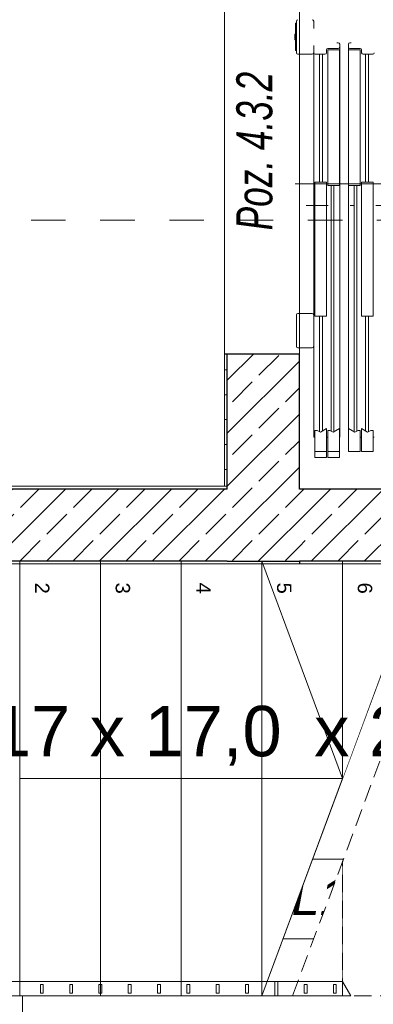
# Model space of a CAD drawing. Header units: millimetres. Extents: x -52968 to 399385, y -141133 to 110561.
# Tile 63 of 146: x 74410 to 75637, y -105737 to -102318. Entities that reach past the tile are written whole.
import ezdxf

# ---------------------------------------------------------------- set-up
doc = ezdxf.new("R2010")
doc.units = ezdxf.units.MM
for name, pattern in [('SIM-Wegliniec-21.07.2025-Parter$0$ACAD_ISO10W100', [469.9, 304.8, -76.2, 12.7, -76.2]), ('SIM-Wegliniec-21.07.2025-Parter$0$Przerywana', [240, 120, -120]), ('SIM-Wegliniec-21.07.2025-Parter$0$Przerywana gęsta', [90, 60, -30]), ('SIM-Wegliniec-21.07.2025-Parter$0$Wipeout_Contour', [1000, 0, -1000])]:
    doc.linetypes.add(name, pattern=pattern)
doc.layers.add('_xref', color=250, linetype='Continuous')
for name, color, linetype, lineweight in [('SIM-Wegliniec-21.07.2025-Parter$0$A-Przekroje-PB_Nr_pióra__5', 250, 'Continuous', 0), ('SIM-Wegliniec-21.07.2025-Parter$0$Nowe_A-Balustrady-Schody_Nr_pióra__11', 250, 'Continuous', 0), ('SIM-Wegliniec-21.07.2025-Parter$0$Nowe_A-Balustrady-Schody_Nr_pióra__91', 250, 'Continuous', 0), ('SIM-Wegliniec-21.07.2025-Parter$0$Nowe_A-Konstrukcja Opis_Nr_pióra__58', 250, 'Continuous', 0), ('SIM-Wegliniec-21.07.2025-Parter$0$Nowe_A-Konstrukcja Opis_Nr_pióra__78', 250, 'Continuous', 0), ('SIM-Wegliniec-21.07.2025-Parter$0$Nowe_A-Posadzki_Nr_pióra__89', 250, 'Continuous', 0), ('SIM-Wegliniec-21.07.2025-Parter$0$Nowe_A-Płyta-Grunt_Nr_pióra__89', 250, 'Continuous', 0), ('SIM-Wegliniec-21.07.2025-Parter$0$Nowe_A-Schody', 250, 'Continuous', 0), ('SIM-Wegliniec-21.07.2025-Parter$0$Nowe_A-Schody _Nr_pióra__1', 250, 'Continuous', 0), ('SIM-Wegliniec-21.07.2025-Parter$0$Nowe_A-Schody _Nr_pióra__11', 250, 'Continuous', 0), ('SIM-Wegliniec-21.07.2025-Parter$0$Nowe_A-Schody _Nr_pióra__71', 250, 'Continuous', 0), ('SIM-Wegliniec-21.07.2025-Parter$0$Nowe_A-Schody _Nr_pióra__91', 250, 'Continuous', 0), ('SIM-Wegliniec-21.07.2025-Parter$0$Nowe_A-Strefy-Parter_Nr_pióra__94', 250, 'Continuous', 0), ('SIM-Wegliniec-21.07.2025-Parter$0$Nowe_A-Winda_Nr_pióra__1', 250, 'Continuous', 0), ('SIM-Wegliniec-21.07.2025-Parter$0$Nowe_A-Ściany-Konstrukcyjne', 250, 'Continuous', 0), ('SIM-Wegliniec-21.07.2025-Parter$0$Nowe_A-Ściany-Konstrukcyjne_Nr_pióra__27', 250, 'Continuous', 0), ('SIM-Wegliniec-21.07.2025-Parter$0$Nowe_A-Ściany-Konstrukcyjne_Nr_pióra__47', 250, 'Continuous', 0), ('SIM-Wegliniec-21.07.2025-Parter$0$Nowe_Drzwi Archicad_Nr_pióra__27', 250, 'Continuous', 0)]:
    doc.layers.add(name, color=color, linetype=linetype, lineweight=lineweight)
doc.styles.add('SIM-Wegliniec-21.07.2025-Parter$0$STYL_AUTOMATYCZNY_1', font='arial.ttf')
doc.styles.add('SIM-Wegliniec-21.07.2025-Parter$0$STYL_AUTOMATYCZNY_3', font='arial.ttf')
doc.styles.add('SIM-Wegliniec-21.07.2025-Parter$0$STYL_AUTOMATYCZNY_6', font='arial.ttf', dxfattribs={"width": 0.7})
doc.dimstyles.new('SIM-Wegliniec-21.07.2025-Parter$0$STYL_AUTOMATYCZNY__9', dxfattribs={"dimtxt": 0.18, "dimasz": 76, "dimexe": 0.18, "dimexo": 0.0625, "dimgap": 0, "dimtad": 0, "dimtih": 1, "dimtoh": 1, "dimdec": 4, "dimzin": 0, "dimdsep": 46, "dimcen": 0.09, "dimadec": 0, "dimazin": 0, "dimtfac": 1, "dimtdec": 4, "dimtmove": 0, "dimatfit": 3, "dimldrblk": 'SIM-Wegliniec-21.07.2025-Parter$0$ARROWHEAD_16', "dimfxl": 1, "dimtolj": 1, "dimtzin": 0, "dimarcsym": 0})
pattern_1 = [(45, (0, 0), (-91.92388, 91.92388), []), (45, (-45.96, 45.96), (-91.92388, 91.92388), [97.5, -32.5])]
pattern_2 = [(0, (0, 0), (0, 86.60254), [0, -50]), (0, (25, 43.3), (0, 86.60254), [0, -50])]

# ---------------------------------------------------------------- blocks, each defined once
blk = doc.blocks.new('SIM-Wegliniec-21.07.2025-Parter$0$ARROWHEAD_16')
at = {"linetype": 'Continuous', "lineweight": 0}
blk.add_hatch(color=0, dxfattribs=at).paths.add_polyline_path([(-0.9093, 0.525), (0, 0), (-0.9093, -0.525)])
at = {"color": 0, "linetype": 'Continuous', "lineweight": 0}
blk.add_line((0, 0), (-1, 0), dxfattribs=at)
blk = doc.blocks.new('SIM-Wegliniec-21.07.2025-Parter')
at = {"layer": 'SIM-Wegliniec-21.07.2025-Parter$0$Nowe_A-Ściany-Konstrukcyjne', "linetype": 'Continuous', "lineweight": 0}
h = blk.add_hatch(dxfattribs=at)
h.set_pattern_fill('Tynk', color=256, style=0, pattern_type=2)
h.set_pattern_definition(pattern_2)
h.paths.add_polyline_path([(75120.1, -103937.6), (75130.1, -103937.6), (75130.1, -103477.6), (75120.1, -103477.6)])
h = blk.add_hatch(dxfattribs=at)
h.set_pattern_fill('Beton_zbrojony', color=256, style=0, pattern_type=2)
h.set_pattern_definition(pattern_1)
h.paths.add_polyline_path([(75130.1, -103947.6), (75380.1, -103947.6), (75380.1, -103477.6), (75130.1, -103477.6)])
at = {"layer": 'SIM-Wegliniec-21.07.2025-Parter$0$Nowe_A-Ściany-Konstrukcyjne', "linetype": 'Continuous', "lineweight": 0, "true_color": 0x000000}
h = blk.add_hatch(dxfattribs=at)
h.set_pattern_fill('Tynk', color=18, style=0, pattern_type=2)
h.set_pattern_definition(pattern_2)
h.paths.add_polyline_path([(75120.1, -103937.6), (74130.1, -103937.6), (74130.1, -103947.6), (75129.7, -103947.6)])
h = blk.add_hatch(dxfattribs=at)
h.set_pattern_fill('Tynk', color=18, style=0, pattern_type=2)
h.set_pattern_definition(pattern_2)
h.paths.add_polyline_path([(75120.1, -103937.6), (75129.7, -103947.6), (75130.1, -103947.6), (75130.1, -103937.6)])
h = blk.add_hatch(dxfattribs=at)
h.set_pattern_fill('Beton_zbrojony', color=18, style=0, pattern_type=2)
h.set_pattern_definition(pattern_1)
h.paths.add_polyline_path([(75129.7, -103947.6), (75130.1, -103948), (75130.1, -103947.6)])
at = {"layer": 'SIM-Wegliniec-21.07.2025-Parter$0$A-Przekroje-PB_Nr_pióra__5', "linetype": 'SIM-Wegliniec-21.07.2025-Parter$0$Przerywana', "lineweight": 13}
blk.add_line((62449.3, -103013.8), (93776.2, -103013.8), dxfattribs=at)
at = {"layer": 'SIM-Wegliniec-21.07.2025-Parter$0$Nowe_A-Konstrukcja Opis_Nr_pióra__78', "linetype": 'Continuous', "lineweight": 13, "flags": 128}
blk.add_lwpolyline([(75084.3, -105232.9), (75583.7, -105232.9), (75583.7, -105509.4), (75084.3, -105509.4)], close=True, dxfattribs=at)
at = {"layer": 'SIM-Wegliniec-21.07.2025-Parter$0$Nowe_A-Posadzki_Nr_pióra__89', "linetype": 'Continuous', "lineweight": 13, "flags": 128}
for points in [[(75380.1, -102207.6), (75380.1, -103947.6), (77880.1, -103947.6), (77880.1, -102207.6)], [(74140.1, -104197.6), (74140.1, -105707.6), (75250.1, -105707.6), (75250.1, -104197.6)]]:
    blk.add_lwpolyline(points, close=True, dxfattribs=at)
at = {"layer": 'SIM-Wegliniec-21.07.2025-Parter$0$Nowe_A-Płyta-Grunt_Nr_pióra__89', "linetype": 'Continuous', "lineweight": 13, "flags": 128}
blk.add_lwpolyline([(75380.1, -103947.6), (77880.1, -103947.6), (77880.1, -102207.6), (75380.1, -102207.6)], close=True, dxfattribs=at)
at = {"layer": 'SIM-Wegliniec-21.07.2025-Parter$0$Nowe_A-Schody _Nr_pióra__1', "linetype": 'Continuous', "lineweight": 13}
for p, q in [((74130.1, -104197.6), (75810.1, -104197.6)), ((75250.1, -105707.6), (74130.1, -105707.6))]:
    blk.add_line(p, q, dxfattribs=at)
at = {"layer": 'SIM-Wegliniec-21.07.2025-Parter$0$Nowe_A-Schody _Nr_pióra__11', "linetype": 'Continuous', "lineweight": 13}
for p, q in [((74130.1, -104197.6), (74410.1, -104197.6)), ((74410.1, -104197.6), (74410.1, -105707.6)), ((74410.1, -105707.6), (74130.1, -105707.6))]:
    blk.add_line(p, q, dxfattribs=at)
at = {"layer": 'SIM-Wegliniec-21.07.2025-Parter$0$Nowe_A-Strefy-Parter_Nr_pióra__94', "linetype": 'Continuous', "lineweight": 13, "flags": 128}
blk.add_lwpolyline([(72140.1, -102217.6), (72130.1, -107307.6), (74410.1, -107317.6), (74420.1, -105707.6), (74130.1, -105707.6), (74130.1, -103937.6), (75120.1, -103937.6), (75120.1, -102217.6)], close=True, dxfattribs=at)
at = {"layer": 'SIM-Wegliniec-21.07.2025-Parter$0$Nowe_A-Winda_Nr_pióra__1', "linetype": 'Continuous', "lineweight": 13}
for p, q in [((75370.1, -102330.1), (75367.1, -102330.1)), ((75367.1, -102330.1), (75367.1, -102425.1)), ((75370.1, -102432.6), (75370.1, -102322.6)), ((75370.1, -102330.1), (75370.1, -102425.1)), ((75430.1, -102322.9), (75430.1, -102322.6)), ((75430.1, -102322.6), (75430.1, -102347.6)), ((75364.1, -102367.6), (75364.1, -102387.6)), ((75367.1, -102367.6), (75364.1, -102367.6)), ((75367.1, -102387.6), (75364.1, -102387.6)), ((75515.1, -102397.6), (75510.1, -102397.6)), ((75520.1, -102412.6), (75520.1, -102402.6)), ((75550.1, -102412.6), (75550.1, -102402.6)), ((75555.1, -102397.6), (75560.1, -102397.6)), ((75370.1, -102425.1), (75367.1, -102425.1)), ((75375.1, -102437.6), (75425.1, -102437.6)), ((75375.1, -102437.6), (75425.1, -102437.6)), ((75430.1, -102407.6), (75430.1, -103767.6)), ((75435.1, -102437.6), (75469.1, -102437.6)), ((75450.1, -102437.6), (75450.1, -102881.6)), ((75460.1, -102437.6), (75460.1, -102881.6)), ((75474.1, -102432.6), (75474.1, -102422.6)), ((75479.1, -102417.6), (75515.1, -102417.6)), ((75479.1, -102422.6), (75479.1, -102893.6)), ((75479.1, -102422.6), (75519.1, -102422.6)), ((75519.1, -102422.6), (75519.1, -102893.6)), ((75520.1, -102407.6), (75520.1, -103767.6)), ((75520.1, -102412.6), (75520.1, -103767.6)), ((75550.1, -102407.6), (75550.1, -103767.6)), ((75550.1, -102412.6), (75550.1, -103767.6)), ((75551.1, -102422.6), (75551.1, -102893.6)), ((75591.1, -102422.6), (75551.1, -102422.6)), ((75591.1, -102417.6), (75555.1, -102417.6)), ((75591.1, -102422.6), (75591.1, -102893.6)), ((75596.1, -102432.6), (75596.1, -102422.6)), ((75635.1, -102437.6), (75601.1, -102437.6)), ((75610.1, -102437.6), (75610.1, -102881.6)), ((75620.1, -102437.6), (75620.1, -102881.6)), ((75433.6, -102881.6), (75433.6, -103347.6)), ((75433.6, -102881.6), (75474.1, -102881.6)), ((75474.1, -102881.6), (75474.1, -103347.6)), ((75596.1, -102881.6), (75596.1, -103347.6)), ((75636.5, -102881.6), (75596.1, -102881.6)), ((75636.5, -102881.6), (75636.5, -103347.6)), ((75479.1, -102893.6), (75519.1, -102893.6)), ((75490.1, -102893.6), (75490.1, -103746)), ((75500.1, -102893.6), (75500.1, -103748.2)), ((75591.1, -102893.6), (75551.1, -102893.6)), ((75570.1, -102893.6), (75570.1, -103748.2)), ((75580.1, -102893.6), (75580.1, -103746)), ((75370.1, -103452.6), (75370.1, -103342.6)), ((75370.1, -103350.1), (75370.1, -103445.1)), ((75375.1, -103337.6), (75425.1, -103337.6)), ((75430.1, -103349.7), (75430.1, -103337.6)), ((75430.1, -103342.9), (75430.1, -103342.6)), ((75433.6, -103347.6), (75474.1, -103347.6)), ((75450.1, -103347.6), (75450.1, -103747.8)), ((75460.1, -103347.6), (75460.1, -103745.9)), ((75636.5, -103347.6), (75596.1, -103347.6)), ((75610.1, -103347.6), (75610.1, -103745.9)), ((75620.1, -103347.6), (75620.1, -103747.8)), ((75375.1, -103457.6), (75425.1, -103457.6)), ((75375.1, -103457.6), (75425.1, -103457.6)), ((75474.1, -103737.6), (75453.7, -103749.7)), ((75474.1, -103737.6), (75474.1, -103817.6)), ((75519.1, -103737.6), (75497.4, -103749.7)), ((75519.1, -103737.6), (75519.1, -103817.6)), ((75551.1, -103737.6), (75551.1, -103817.6)), ((75551.1, -103737.6), (75572.7, -103749.7)), ((75596.1, -103737.6), (75596.1, -103817.6)), ((75596.1, -103737.6), (75616.4, -103749.7)), ((75434.1, -103767.6), (75430.1, -103767.6)), ((75434.1, -103743.7), (75434.1, -103817.6)), ((75441.8, -103743.7), (75434.1, -103743.7)), ((75453.7, -103749.7), (75441.8, -103743.7)), ((75479.1, -103767.6), (75474.1, -103767.6)), ((75479.1, -103743.7), (75479.1, -103817.6)), ((75485.4, -103743.7), (75479.1, -103743.7)), ((75497.4, -103749.7), (75485.4, -103743.7)), ((75520.1, -103767.6), (75519.1, -103767.6)), ((75550.1, -103767.6), (75551.1, -103767.6)), ((75572.7, -103749.7), (75584.7, -103743.7)), ((75584.7, -103743.7), (75591.1, -103743.7)), ((75591.1, -103743.7), (75591.1, -103817.6)), ((75591.1, -103767.6), (75596.1, -103767.6)), ((75616.4, -103749.7), (75628.4, -103743.7)), ((75628.4, -103743.7), (75636.1, -103743.7)), ((75636.1, -103743.7), (75636.1, -103817.6)), ((75636.1, -103767.6), (75640.1, -103767.6)), ((75434.1, -103817.6), (75474.1, -103817.6)), ((75434.1, -103817.6), (75474.1, -103817.6)), ((75479.1, -103817.6), (75519.1, -103817.6)), ((75479.1, -103817.6), (75519.1, -103817.6)), ((75591.1, -103817.6), (75551.1, -103817.6)), ((75591.1, -103817.6), (75551.1, -103817.6)), ((75636.1, -103817.6), (75596.1, -103817.6)), ((75636.1, -103817.6), (75596.1, -103817.6))]:
    blk.add_line(p, q, dxfattribs=at)
at = {"layer": 'SIM-Wegliniec-21.07.2025-Parter$0$Nowe_A-Winda_Nr_pióra__1', "linetype": 'SIM-Wegliniec-21.07.2025-Parter$0$ACAD_ISO10W100', "lineweight": 13}
for p, q in [((75365.9, -102887.6), (75705.9, -102887.6)), ((77829.6, -102962.6), (75403.3, -102962.6))]:
    blk.add_line(p, q, dxfattribs=at)
at = {"layer": 'SIM-Wegliniec-21.07.2025-Parter$0$Nowe_A-Winda_Nr_pióra__1', "linetype": 'Continuous', "lineweight": 13}
for points in [[(75474.1, -103837.6), (75474.1, -103817.6), (75434.1, -103817.6), (75434.1, -103837.6)], [(75519.1, -103837.6), (75519.1, -103817.6), (75479.1, -103817.6), (75479.1, -103837.6)]]:
    blk.add_lwpolyline(points, close=True, dxfattribs=at)
for centre, start, end in [((75375.1, -102322.6), 90, 180), ((75425.1, -102322.6), 0, 90), ((75515.1, -102402.6), 0, 90), ((75555.1, -102402.6), 90, 180), ((75375.1, -102432.6), 180, 270), ((75425.1, -102432.6), 270, 0), ((75435.1, -102432.6), 180, 270), ((75469.1, -102432.6), 270, 0), ((75479.1, -102422.6), 90, 180), ((75515.1, -102412.6), 270, 0), ((75555.1, -102412.6), 180, 270), ((75591.1, -102422.6), 0, 90), ((75601.1, -102432.6), 180, 270), ((75635.1, -102432.6), 270, 0), ((75375.1, -103342.6), 90, 180), ((75425.1, -103342.6), 0, 90), ((75375.1, -103452.6), 180, 270), ((75425.1, -103452.6), 270, 0)]:
    blk.add_arc(centre, 5, start, end, dxfattribs=at)
at = {"layer": 'SIM-Wegliniec-21.07.2025-Parter$0$Nowe_A-Ściany-Konstrukcyjne_Nr_pióra__27', "linetype": 'Continuous', "lineweight": 25}
for p, q in [((75120.1, -103477.6), (75130.1, -103477.6)), ((75130.1, -103937.6), (75130.1, -103477.6)), ((75130.1, -103477.6), (75380.1, -103477.6)), ((75130.1, -103947.6), (75130.1, -103937.6)), ((75130.1, -103947.6), (75130.1, -103937.6)), ((75129.7, -103947.6), (74130.1, -103947.6)), ((75129.7, -103947.6), (75130.1, -103947.6))]:
    blk.add_line(p, q, dxfattribs=at)
at = {"layer": 'SIM-Wegliniec-21.07.2025-Parter$0$Nowe_A-Ściany-Konstrukcyjne_Nr_pióra__27', "linetype": 'Continuous', "lineweight": 25, "flags": 128}
for points in [[(75380.1, -103947.6), (75380.1, -103477.6)], [(77880.1, -103947.6), (75380.1, -103947.6)]]:
    blk.add_lwpolyline(points, dxfattribs=at)
at = {"layer": 'SIM-Wegliniec-21.07.2025-Parter$0$Nowe_A-Ściany-Konstrukcyjne_Nr_pióra__47', "linetype": 'Continuous', "lineweight": 15}
blk.add_line((75120.1, -103937.6), (75130.1, -103937.6), dxfattribs=at)
blk.add_line((75120.1, -103937.6), (75130.1, -103937.6), dxfattribs=at)
at = {"layer": 'SIM-Wegliniec-21.07.2025-Parter$0$Nowe_A-Ściany-Konstrukcyjne_Nr_pióra__47', "linetype": 'Continuous', "lineweight": 15, "flags": 128}
for points in [[(75120.1, -103477.6), (75120.1, -103937.6)], [(75120.1, -103937.6), (74130.1, -103937.6)]]:
    blk.add_lwpolyline(points, dxfattribs=at)
at = {"layer": 'SIM-Wegliniec-21.07.2025-Parter$0$Nowe_Drzwi Archicad_Nr_pióra__27', "linetype": 'Continuous', "lineweight": 25}
for p, q in [((75120.1, -103477.6), (75130.1, -103477.6)), ((75130.1, -103477.6), (75380.1, -103477.6))]:
    blk.add_line(p, q, dxfattribs=at)
at = {"layer": 'SIM-Wegliniec-21.07.2025-Parter$0$Nowe_A-Konstrukcja Opis_Nr_pióra__58', "linetype": 'Continuous', "lineweight": 13, "insert": (75288.2, -103049), "char_height": 125, "attachment_point": 7, "rotation": 90, "style": 'SIM-Wegliniec-21.07.2025-Parter$0$STYL_AUTOMATYCZNY_6'}
blk.add_mtext('\\A1;{\\pql;\\fArial|b0|i1|c238|p0;\\W0.700000;Poz. 4.3.2}', dxfattribs=at)
at = {"layer": 'SIM-Wegliniec-21.07.2025-Parter$0$Nowe_A-Konstrukcja Opis_Nr_pióra__78', "linetype": 'Continuous', "lineweight": 13, "insert": (75334, -105364), "char_height": 125, "attachment_point": 5, "style": 'SIM-Wegliniec-21.07.2025-Parter$0$STYL_AUTOMATYCZNY_3'}
blk.add_mtext('\\A1;{\\pqc;\\fArial|b0|i1|c238|p0;\\W1.000000;BKL1}', dxfattribs=at)
at = {"layer": 'SIM-Wegliniec-21.07.2025-Parter$0$Nowe_A-Konstrukcja Opis_Nr_pióra__78', "linetype": 'Continuous', "lineweight": 13, "annotation_type": 0, "has_hookline": 1, "hookline_direction": 1, "text_width": 406.2}
blk.add_leader([(75958.9, -105682.6), (75746.4, -105364), (75583.7, -105371.2)], dimstyle='SIM-Wegliniec-21.07.2025-Parter$0$STYL_AUTOMATYCZNY__9', dxfattribs=at)
at = {"linetype": 'SIM-Wegliniec-21.07.2025-Parter$0$Wipeout_Contour', "lineweight": 0, "ltscale": 514944.117537}
blk.add_wipeout([(74410.1, -105707.6), (74690.1, -105707.6), (74690.1, -104197.6), (74410.1, -104197.6)], dxfattribs=at).dxf.layer = 'SIM-Wegliniec-21.07.2025-Parter$0$Nowe_A-Schody'
at = {"layer": 'SIM-Wegliniec-21.07.2025-Parter$0$Nowe_A-Balustrady-Schody_Nr_pióra__11', "linetype": 'Continuous', "lineweight": 13, "flags": 128}
for points in [[(74481.7, -105667.6), (74481.7, -105697.6), (74491.7, -105697.6), (74491.7, -105667.6)], [(74583.4, -105667.6), (74583.4, -105697.6), (74593.4, -105697.6), (74593.4, -105667.6)]]:
    blk.add_lwpolyline(points, close=True, dxfattribs=at)
at = {"layer": 'SIM-Wegliniec-21.07.2025-Parter$0$Nowe_A-Schody _Nr_pióra__11', "linetype": 'Continuous', "lineweight": 13}
for p, q in [((74410.1, -104197.6), (74690.1, -104197.6)), ((74410.1, -105707.6), (74410.1, -104197.6)), ((74690.1, -104197.6), (74690.1, -105707.6)), ((74690.1, -105707.6), (74410.1, -105707.6))]:
    blk.add_line(p, q, dxfattribs=at)
at = {"layer": 'SIM-Wegliniec-21.07.2025-Parter$0$Nowe_A-Schody _Nr_pióra__71', "lineweight": 13, "insert": (74487.9, -104311.2), "char_height": 50, "attachment_point": 6, "rotation": 270, "style": 'SIM-Wegliniec-21.07.2025-Parter$0$STYL_AUTOMATYCZNY_1'}
blk.add_mtext('\\A1;{\\pqr;\\fArial|b0|i0|c238|p0;\\W1.000000;2}', dxfattribs=at)
at = {"linetype": 'SIM-Wegliniec-21.07.2025-Parter$0$Wipeout_Contour', "lineweight": 0, "ltscale": 515593.523994}
blk.add_wipeout([(74690.1, -105707.6), (74970.1, -105707.6), (74970.1, -104197.6), (74690.1, -104197.6)], dxfattribs=at).dxf.layer = 'SIM-Wegliniec-21.07.2025-Parter$0$Nowe_A-Schody'
at = {"layer": 'SIM-Wegliniec-21.07.2025-Parter$0$Nowe_A-Balustrady-Schody_Nr_pióra__11', "linetype": 'Continuous', "lineweight": 13, "flags": 128}
for points in [[(74685.1, -105667.6), (74685.1, -105697.6), (74695.1, -105697.6), (74695.1, -105667.6)], [(74786.7, -105667.6), (74786.7, -105697.6), (74796.7, -105697.6), (74796.7, -105667.6)], [(74888.4, -105667.6), (74888.4, -105697.6), (74898.4, -105697.6), (74898.4, -105667.6)]]:
    blk.add_lwpolyline(points, close=True, dxfattribs=at)
at = {"layer": 'SIM-Wegliniec-21.07.2025-Parter$0$Nowe_A-Schody _Nr_pióra__11', "linetype": 'Continuous', "lineweight": 13}
for p, q in [((74690.1, -104197.6), (74970.1, -104197.6)), ((74690.1, -105707.6), (74690.1, -104197.6)), ((74970.1, -104197.6), (74970.1, -105707.6)), ((74970.1, -105707.6), (74690.1, -105707.6))]:
    blk.add_line(p, q, dxfattribs=at)
at = {"layer": 'SIM-Wegliniec-21.07.2025-Parter$0$Nowe_A-Schody _Nr_pióra__71', "lineweight": 13, "insert": (74767.5, -104311.2), "char_height": 50, "attachment_point": 6, "rotation": 270, "style": 'SIM-Wegliniec-21.07.2025-Parter$0$STYL_AUTOMATYCZNY_1'}
blk.add_mtext('\\A1;{\\pqr;\\fArial|b0|i0|c238|p0;\\W1.000000;3}', dxfattribs=at)
at = {"linetype": 'SIM-Wegliniec-21.07.2025-Parter$0$Wipeout_Contour', "lineweight": 0, "ltscale": 516244.543374}
blk.add_wipeout([(74970.1, -104197.6), (74970.1, -105707.6), (75250.1, -105707.6), (75250.1, -104197.6)], dxfattribs=at).dxf.layer = 'SIM-Wegliniec-21.07.2025-Parter$0$Nowe_A-Schody'
at = {"layer": 'SIM-Wegliniec-21.07.2025-Parter$0$Nowe_A-Ściany-Konstrukcyjne', "linetype": 'Continuous', "lineweight": 0}
h = blk.add_hatch(dxfattribs=at)
h.set_pattern_fill('Beton_zbrojony', color=256, style=0, pattern_type=2)
h.set_pattern_definition(pattern_1)
h.paths.add_polyline_path([(75130.1, -103948), (75129.7, -103947.6), (74130.1, -103947.6), (74130.1, -104197.6), (75130.1, -104197.6)])
at = {"layer": 'SIM-Wegliniec-21.07.2025-Parter$0$Nowe_A-Balustrady-Schody_Nr_pióra__11', "linetype": 'Continuous', "lineweight": 13, "flags": 128}
for points in [[(74990.1, -105667.6), (74990.1, -105697.6), (75000.1, -105697.6), (75000.1, -105667.6)], [(75091.7, -105667.6), (75091.7, -105697.6), (75101.7, -105697.6), (75101.7, -105667.6)], [(75193.4, -105667.6), (75193.4, -105697.6), (75203.4, -105697.6), (75203.4, -105667.6)]]:
    blk.add_lwpolyline(points, close=True, dxfattribs=at)
at = {"layer": 'SIM-Wegliniec-21.07.2025-Parter$0$Nowe_A-Schody _Nr_pióra__11', "linetype": 'Continuous', "lineweight": 13}
for p, q in [((74970.1, -104197.6), (75250.1, -104197.6)), ((74970.1, -105707.6), (74970.1, -104197.6)), ((75250.1, -104197.6), (75250.1, -105707.6)), ((75250.1, -105707.6), (74970.1, -105707.6))]:
    blk.add_line(p, q, dxfattribs=at)
at = {"layer": 'SIM-Wegliniec-21.07.2025-Parter$0$Nowe_A-Ściany-Konstrukcyjne_Nr_pióra__27', "linetype": 'Continuous', "lineweight": 25}
blk.add_line((75130.1, -104197.6), (74130.1, -104197.6), dxfattribs=at)
at = {"layer": 'SIM-Wegliniec-21.07.2025-Parter$0$Nowe_A-Schody _Nr_pióra__71', "lineweight": 13, "insert": (75047.9, -104311.2), "char_height": 50, "attachment_point": 6, "rotation": 270, "style": 'SIM-Wegliniec-21.07.2025-Parter$0$STYL_AUTOMATYCZNY_1'}
blk.add_mtext('\\A1;{\\pqr;\\fArial|b0|i0|c238|p0;\\W1.000000;4}', dxfattribs=at)
at = {"linetype": 'SIM-Wegliniec-21.07.2025-Parter$0$Wipeout_Contour', "lineweight": 0, "ltscale": 516283.20577}
blk.add_wipeout([(75250.1, -105707.6), (75530.1, -104952.6), (75530.1, -104197.6), (75250.1, -104197.6)], dxfattribs=at).dxf.layer = 'SIM-Wegliniec-21.07.2025-Parter$0$Nowe_A-Schody'
at = {"layer": 'SIM-Wegliniec-21.07.2025-Parter$0$Nowe_A-Ściany-Konstrukcyjne', "linetype": 'Continuous', "lineweight": 0}
h = blk.add_hatch(dxfattribs=at)
h.set_pattern_fill('Beton_zbrojony', color=256, style=0, pattern_type=2)
h.set_pattern_definition(pattern_1)
h.paths.add_polyline_path([(75130.1, -103947.6), (75130.1, -103948), (75370.4, -104197.6), (75380.1, -104197.6), (75380.1, -103947.6)])
h = blk.add_hatch(dxfattribs=at)
h.set_pattern_fill('Beton_zbrojony', color=256, style=0, pattern_type=2)
h.set_pattern_definition(pattern_1)
h.paths.add_polyline_path([(75130.1, -104197.6), (75370.4, -104197.6), (75130.1, -103948)])
at = {"layer": 'SIM-Wegliniec-21.07.2025-Parter$0$Nowe_A-Ściany-Konstrukcyjne', "linetype": 'Continuous', "lineweight": 0, "true_color": 0x000000}
h = blk.add_hatch(dxfattribs=at)
h.set_pattern_fill('Tynk', color=18, style=0, pattern_type=2)
h.set_pattern_definition(pattern_2)
h.paths.add_polyline_path([(75370.4, -104197.6), (74130.1, -104197.6), (74130.1, -104207.6), (75380.1, -104207.6)])
h = blk.add_hatch(dxfattribs=at)
h.set_pattern_fill('Tynk', color=18, style=0, pattern_type=2)
h.set_pattern_definition(pattern_2)
h.paths.add_polyline_path([(75380.1, -104197.6), (75370.4, -104197.6), (75380.1, -104207.6)])
at = {"layer": 'SIM-Wegliniec-21.07.2025-Parter$0$Nowe_A-Balustrady-Schody_Nr_pióra__11', "linetype": 'Continuous', "lineweight": 13, "flags": 128}
blk.add_lwpolyline([(75295.1, -105657.6), (75295.1, -105707.6), (75305.1, -105707.6), (75305.1, -105657.6)], close=True, dxfattribs=at)
at = {"layer": 'SIM-Wegliniec-21.07.2025-Parter$0$Nowe_A-Schody _Nr_pióra__11', "linetype": 'Continuous', "lineweight": 13}
for p, q in [((75250.1, -104197.6), (75530.1, -104197.6)), ((75250.1, -105707.6), (75250.1, -104197.6)), ((75530.1, -104197.6), (75530.1, -104952.6))]:
    blk.add_line(p, q, dxfattribs=at)
at = {"layer": 'SIM-Wegliniec-21.07.2025-Parter$0$Nowe_A-Ściany-Konstrukcyjne_Nr_pióra__27', "linetype": 'Continuous', "lineweight": 25}
for p, q in [((75130.1, -104197.6), (75370.4, -104197.6)), ((75130.1, -104197.6), (75370.4, -104197.6)), ((75370.4, -104197.6), (75380.1, -104197.6)), ((75370.4, -104197.6), (75380.1, -104197.6))]:
    blk.add_line(p, q, dxfattribs=at)
at = {"layer": 'SIM-Wegliniec-21.07.2025-Parter$0$Nowe_A-Ściany-Konstrukcyjne_Nr_pióra__27', "linetype": 'Continuous', "lineweight": 25, "flags": 128}
blk.add_lwpolyline([(75380.1, -104197.6), (75380.1, -104207.6)], dxfattribs=at)
at = {"layer": 'SIM-Wegliniec-21.07.2025-Parter$0$Nowe_A-Ściany-Konstrukcyjne_Nr_pióra__47', "linetype": 'Continuous', "lineweight": 15, "flags": 128}
blk.add_lwpolyline([(74130.1, -104207.6), (75380.1, -104207.6)], dxfattribs=at)
at = {"layer": 'SIM-Wegliniec-21.07.2025-Parter$0$Nowe_A-Schody _Nr_pióra__71', "lineweight": 13, "insert": (75327.5, -104311.2), "char_height": 50, "attachment_point": 6, "rotation": 270, "style": 'SIM-Wegliniec-21.07.2025-Parter$0$STYL_AUTOMATYCZNY_1'}
blk.add_mtext('\\A1;{\\pqr;\\fArial|b0|i0|c238|p0;\\W1.000000;5}', dxfattribs=at)
at = {"linetype": 'SIM-Wegliniec-21.07.2025-Parter$0$Wipeout_Contour', "lineweight": 0, "ltscale": 389275.715815}
blk.add_wipeout([(75530.1, -105707.6), (75530.1, -105240.2), (75356.7, -105707.6)], dxfattribs=at).dxf.layer = 'SIM-Wegliniec-21.07.2025-Parter$0$Nowe_A-Schody'
at = {"layer": 'SIM-Wegliniec-21.07.2025-Parter$0$Nowe_A-Balustrady-Schody_Nr_pióra__11', "linetype": 'Continuous', "lineweight": 13, "flags": 128}
for points in [[(75396.7, -105667.6), (75396.7, -105697.6), (75406.7, -105697.6), (75406.7, -105667.6)], [(75498.4, -105667.6), (75498.4, -105697.6), (75508.4, -105697.6), (75508.4, -105667.6)]]:
    blk.add_lwpolyline(points, close=True, dxfattribs=at)
at = {"layer": 'SIM-Wegliniec-21.07.2025-Parter$0$Nowe_A-Schody _Nr_pióra__91', "linetype": 'SIM-Wegliniec-21.07.2025-Parter$0$Przerywana gęsta', "lineweight": 13}
for p, q in [((75530.1, -105240.2), (75530.1, -105707.6)), ((75530.1, -105707.6), (75356.7, -105707.6))]:
    blk.add_line(p, q, dxfattribs=at)
at = {"layer": 'SIM-Wegliniec-21.07.2025-Parter$0$Nowe_A-Schody _Nr_pióra__71', "color": 7, "lineweight": 13, "insert": (75250.1, -104952.6), "char_height": 175, "attachment_point": 2, "style": 'SIM-Wegliniec-21.07.2025-Parter$0$STYL_AUTOMATYCZNY_1'}
blk.add_mtext('\\A1;{\\pqc;\\pt0,3550;\\fArial|b0|i0|c238|p0;\\W1.000000;\\fArial|b0|i0|c238|p0;\\W1.000000;\\fArial|b0|i0|c238|p0;\\W1.000000;\\A1{\\H.66x;\\S^  ;}\\fArial|b0|i0|c238|p0;\\W1.000000;\\fArial|b0|i0|c238|p0;\\W1.000000;\\fArial|b0|i0|c238|p0;\\W1.000000;\\fArial|b0|i0|c238|p0;\\W1.000000;\\A1{\\H.66x;\\S^  ;}\\fArial|b0|i0|c238|p0;\\W1.000000;\\fArial|b0|i0|c238|p0;\\W1.000000;\\fArial|b0|i0|c238|p0;\\W1.000000;\\fArial|b0|i0|c238|p0;\\W1.000000;\\A1{\\H.66x;\\S^  ;}\\fArial|b0|i0|c238|p0;\\W1.000000;}', dxfattribs=at)
at = {"linetype": 'SIM-Wegliniec-21.07.2025-Parter$0$Wipeout_Contour', "lineweight": 0, "ltscale": 386855.969534}
blk.add_wipeout([(75530.1, -104197.6), (75530.1, -104952.6), (75810.1, -104197.6)], dxfattribs=at).dxf.layer = 'SIM-Wegliniec-21.07.2025-Parter$0$Nowe_A-Schody'
at = {"layer": 'SIM-Wegliniec-21.07.2025-Parter$0$Nowe_A-Ściany-Konstrukcyjne', "linetype": 'Continuous', "lineweight": 0}
h = blk.add_hatch(dxfattribs=at)
h.set_pattern_fill('Beton_zbrojony', color=256, style=0, pattern_type=2)
h.set_pattern_definition(pattern_1)
h.paths.add_polyline_path([(77880.1, -103947.6), (75380.1, -103947.6), (75380.1, -104197.6), (77880.1, -104197.6)])
at = {"layer": 'SIM-Wegliniec-21.07.2025-Parter$0$Nowe_A-Ściany-Konstrukcyjne', "linetype": 'Continuous', "lineweight": 0, "true_color": 0x000000}
h = blk.add_hatch(dxfattribs=at)
h.set_pattern_fill('Tynk', color=18, style=0, pattern_type=2)
h.set_pattern_definition(pattern_2)
h.paths.add_polyline_path([(77880.1, -104197.6), (75380.1, -104197.6), (75380.1, -104207.6), (77880.1, -104207.6)])
at = {"layer": 'SIM-Wegliniec-21.07.2025-Parter$0$Nowe_A-Schody _Nr_pióra__11', "linetype": 'Continuous', "lineweight": 13}
for p, q in [((75530.1, -104197.6), (75810.1, -104197.6)), ((75530.1, -104952.6), (75530.1, -104197.6))]:
    blk.add_line(p, q, dxfattribs=at)
at = {"layer": 'SIM-Wegliniec-21.07.2025-Parter$0$Nowe_A-Ściany-Konstrukcyjne_Nr_pióra__27', "linetype": 'Continuous', "lineweight": 25}
blk.add_line((77880.1, -104197.6), (75380.1, -104197.6), dxfattribs=at)
at = {"layer": 'SIM-Wegliniec-21.07.2025-Parter$0$Nowe_A-Ściany-Konstrukcyjne_Nr_pióra__47', "linetype": 'Continuous', "lineweight": 15, "flags": 128}
blk.add_lwpolyline([(75380.1, -104207.6), (77880.1, -104207.6)], dxfattribs=at)
at = {"layer": 'SIM-Wegliniec-21.07.2025-Parter$0$Nowe_A-Schody _Nr_pióra__71', "lineweight": 13, "insert": (75607.5, -104311.2), "char_height": 50, "attachment_point": 6, "rotation": 270, "style": 'SIM-Wegliniec-21.07.2025-Parter$0$STYL_AUTOMATYCZNY_1'}
blk.add_mtext('\\A1;{\\pqr;\\fArial|b0|i0|c238|p0;\\W1.000000;6}', dxfattribs=at)
at = {"linetype": 'SIM-Wegliniec-21.07.2025-Parter$0$Wipeout_Contour', "lineweight": 0, "ltscale": 518630.143941}
blk.add_wipeout([(75530.1, -105707.6), (75810.1, -105707.6), (75810.1, -104485.2), (75530.1, -105240.2)], dxfattribs=at).dxf.layer = 'SIM-Wegliniec-21.07.2025-Parter$0$Nowe_A-Schody'
at = {"layer": 'SIM-Wegliniec-21.07.2025-Parter$0$Nowe_A-Balustrady-Schody_Nr_pióra__91', "linetype": 'Continuous', "lineweight": 13}
for p, q in [((75530.2, -105657.6), (74080.1, -105657.6)), ((75559.1, -105707.6), (75530.2, -105657.6)), ((74080.1, -105707.6), (75559.1, -105707.6))]:
    blk.add_line(p, q, dxfattribs=at)
at = {"layer": 'SIM-Wegliniec-21.07.2025-Parter$0$Nowe_A-Balustrady-Schody_Nr_pióra__91', "linetype": 'Continuous', "lineweight": 13, "flags": 128}
blk.add_lwpolyline([(74100.1, -105657.6), (74100.1, -105707.6), (75559.1, -105707.6), (75530.2, -105657.6)], close=True, dxfattribs=at)
at = {"layer": 'SIM-Wegliniec-21.07.2025-Parter$0$Nowe_A-Schody _Nr_pióra__11', "linetype": 'Continuous', "lineweight": 13}
for p, q in [((75250.1, -105707.6), (75810.1, -104197.6)), ((75250.1, -104197.6), (75530.1, -104952.6)), ((74410.1, -104952.6), (75530.1, -104952.6)), ((75530.1, -104952.6), (75250.1, -105707.6))]:
    blk.add_line(p, q, dxfattribs=at)
at = {"layer": 'SIM-Wegliniec-21.07.2025-Parter$0$Nowe_A-Schody _Nr_pióra__11', "linetype": 'SIM-Wegliniec-21.07.2025-Parter$0$Przerywana gęsta', "lineweight": 13}
blk.add_line((75356.7, -105707.6), (75916.7, -104197.6), dxfattribs=at)
at = {"layer": 'SIM-Wegliniec-21.07.2025-Parter$0$Nowe_A-Schody _Nr_pióra__91', "linetype": 'SIM-Wegliniec-21.07.2025-Parter$0$Przerywana gęsta', "lineweight": 13}
for p, q in [((75530.1, -105707.6), (75530.1, -105240.2)), ((75810.1, -105707.6), (75530.1, -105707.6))]:
    blk.add_line(p, q, dxfattribs=at)
at = {"layer": 'SIM-Wegliniec-21.07.2025-Parter$0$Nowe_A-Schody _Nr_pióra__71', "lineweight": 13, "insert": (75250.1, -104926.6), "char_height": 175, "attachment_point": 8, "style": 'SIM-Wegliniec-21.07.2025-Parter$0$STYL_AUTOMATYCZNY_1'}
blk.add_mtext('\\A1;{\\pqc;\\pt0,3550;\\fArial|b0|i0|c238|p0;\\W1.000000;17 x \\fArial|b0|i0|c238|p0;\\W1.000000;17,0\\fArial|b0|i0|c238|p0;\\W1.000000;\\A1{\\H.66x;\\S^  ;}\\fArial|b0|i0|c238|p0;\\W1.000000;\\fArial|b0|i0|c238|p0;\\W1.000000; x \\fArial|b0|i0|c238|p0;\\W1.000000;28,0\\fArial|b0|i0|c238|p0;\\W1.000000;\\A1{\\H.66x;\\S^  ;}\\fArial|b0|i0|c238|p0;\\W1.000000;\\fArial|b0|i0|c238|p0;\\W1.000000;\\fArial|b0|i0|c238|p0;\\W1.000000;\\fArial|b0|i0|c238|p0;\\W1.000000;\\A1{\\H.66x;\\S^  ;}\\fArial|b0|i0|c238|p0;\\W1.000000;}', dxfattribs=at)

msp = doc.modelspace()

# ---------------------------------------------------------------- block references
at = {"layer": '_xref'}
msp.add_blockref('SIM-Wegliniec-21.07.2025-Parter', (0, 0), dxfattribs=at)

doc.saveas('drawing.dxf')
